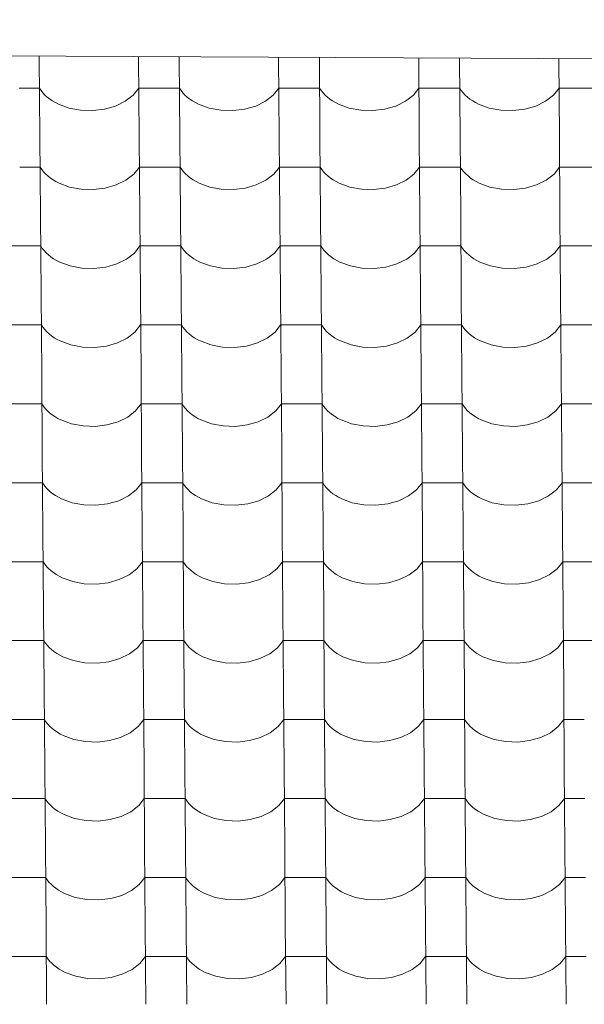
# Model space of a CAD drawing. Header units: millimetres. Extents: x -27785 to 104762, y -947 to 11132.
# Tile 80 of 146: x -11489 to -10824, y 9736 to 10896. Entities that reach past the tile are written whole.
import ezdxf

# ---------------------------------------------------------------- set-up
doc = ezdxf.new("R2010")
doc.units = ezdxf.units.MM
doc.header["$MEASUREMENT"] = 0
for name, color, linetype in [('POHLED JIŽNÍ_1_Bourané_Konstrukce - střechy a skořepiny', 7, 'Continuous'), ('POHLED JIŽNÍ_1_Bourané_Výplně - Povrchové', 7, 'Continuous'), ('POHLED JIŽNÍ_1_Konstrukce - nosné', 7, 'Continuous')]:
    doc.layers.add(name, color=color, linetype=linetype)

# ---------------------------------------------------------------- blocks, each defined once
blk = doc.blocks.new('*X2', base_point=(-29303.7, -27473.9))
at = {"layer": 'POHLED JIŽNÍ_1_Bourané_Výplně - Povrchové', "color": 7, "linetype": 'Continuous', "lineweight": 13}
for p, q in [((-11465.6, 10853), (-11465.6, 10851.8)), ((-11465.6, 10851.5), (-11464.9, 10758.8)), ((-11348.6, 10852.4), (-11348.6, 10851.8)), ((-11348.6, 10851.5), (-11347.9, 10758.8)), ((-11300.6, 10852.2), (-11300.6, 10851.8)), ((-11300.6, 10851.5), (-11299.9, 10758.8)), ((-11183.6, 10851.5), (-11182.9, 10758.8)), ((-11135.6, 10851.4), (-11134.9, 10758.8)), ((-11018.6, 10850.8), (-11017.9, 10758.8)), ((-10970.6, 10850.6), (-10969.9, 10758.8)), ((-10853.6, 10850.1), (-10852.9, 10758.8)), ((-11465.3, 10815.3), (-11489.3, 10815.3)), ((-11465.3, 10815.3), (-11463.4, 10812.5)), ((-11354.9, 10806.9), (-11348.3, 10815.3)), ((-11324.3, 10815.3), (-11348.3, 10815.3)), ((-11300.3, 10815.3), (-11324.3, 10815.3)), ((-11300.3, 10815.3), (-11298.5, 10812.5)), ((-11189.9, 10806.9), (-11183.3, 10815.3)), ((-11159.3, 10815.3), (-11183.3, 10815.3)), ((-11135.3, 10815.3), (-11159.3, 10815.3)), ((-11135.3, 10815.3), (-11133.5, 10812.5)), ((-11024.9, 10806.9), (-11018.3, 10815.3)), ((-10994.3, 10815.3), (-11018.3, 10815.3)), ((-10970.3, 10815.3), (-10994.3, 10815.3)), ((-10970.3, 10815.3), (-10968.5, 10812.5)), ((-10859.9, 10806.9), (-10853.3, 10815.3)), ((-10829.3, 10815.3), (-10853.3, 10815.3)), ((-10805.3, 10815.3), (-10829.3, 10815.3)), ((-11463.4, 10812.5), (-11461.3, 10809.8)), ((-11461.3, 10809.8), (-11458.9, 10807.2)), ((-11458.9, 10807.2), (-11456.2, 10804.8)), ((-11456.2, 10804.8), (-11453.2, 10802.5)), ((-11453.2, 10802.5), (-11450, 10800.3)), ((-11364.2, 10799.8), (-11354.9, 10806.9)), ((-11298.5, 10812.5), (-11296.3, 10809.8)), ((-11296.3, 10809.8), (-11293.9, 10807.2)), ((-11293.9, 10807.2), (-11291.2, 10804.8)), ((-11291.2, 10804.8), (-11288.2, 10802.5)), ((-11288.2, 10802.5), (-11285, 10800.3)), ((-11199.2, 10799.8), (-11189.9, 10806.9)), ((-11133.5, 10812.5), (-11131.3, 10809.8)), ((-11131.3, 10809.8), (-11128.9, 10807.2)), ((-11128.9, 10807.2), (-11126.2, 10804.8)), ((-11126.2, 10804.8), (-11123.2, 10802.5)), ((-11123.2, 10802.5), (-11120, 10800.3)), ((-11034.2, 10799.8), (-11024.9, 10806.9)), ((-10968.5, 10812.5), (-10966.3, 10809.8)), ((-10966.3, 10809.8), (-10963.9, 10807.2)), ((-10963.9, 10807.2), (-10961.2, 10804.8)), ((-10961.2, 10804.8), (-10958.2, 10802.5)), ((-10958.2, 10802.5), (-10955, 10800.3)), ((-10869.2, 10799.8), (-10859.9, 10806.9)), ((-11450, 10800.3), (-11446.6, 10798.3)), ((-11446.6, 10798.3), (-11443, 10796.4)), ((-11443, 10796.4), (-11430.5, 10791.8)), ((-11430.5, 10791.8), (-11416.8, 10789.2)), ((-11402.6, 10788.8), (-11388.7, 10790.4)), ((-11388.7, 10790.4), (-11375.6, 10794.2)), ((-11375.6, 10794.2), (-11364.2, 10799.8)), ((-11285, 10800.3), (-11281.6, 10798.3)), ((-11281.6, 10798.3), (-11278, 10796.4)), ((-11278, 10796.4), (-11265.5, 10791.8)), ((-11265.5, 10791.8), (-11251.8, 10789.2)), ((-11237.6, 10788.8), (-11223.7, 10790.4)), ((-11223.7, 10790.4), (-11210.6, 10794.2)), ((-11210.6, 10794.2), (-11199.2, 10799.8)), ((-11120, 10800.3), (-11116.6, 10798.3)), ((-11116.6, 10798.3), (-11113, 10796.4)), ((-11113, 10796.4), (-11100.5, 10791.8)), ((-11100.5, 10791.8), (-11086.8, 10789.2)), ((-11072.6, 10788.8), (-11058.7, 10790.4)), ((-11058.7, 10790.4), (-11045.6, 10794.2)), ((-11045.6, 10794.2), (-11034.2, 10799.8)), ((-10955, 10800.3), (-10951.6, 10798.3)), ((-10951.6, 10798.3), (-10948, 10796.4)), ((-10948, 10796.4), (-10935.5, 10791.8)), ((-10935.5, 10791.8), (-10921.8, 10789.2)), ((-10907.6, 10788.8), (-10893.7, 10790.4)), ((-10893.7, 10790.4), (-10880.6, 10794.2)), ((-10880.6, 10794.2), (-10869.2, 10799.8)), ((-11416.8, 10789.2), (-11402.6, 10788.8)), ((-11251.8, 10789.2), (-11237.6, 10788.8)), ((-11086.8, 10789.2), (-11072.6, 10788.8)), ((-10921.8, 10789.2), (-10907.6, 10788.8)), ((-11464.9, 10758.5), (-11464.1, 10665.8)), ((-11347.9, 10758.5), (-11347.2, 10665.8)), ((-11299.9, 10758.5), (-11299.1, 10665.8)), ((-11182.9, 10758.5), (-11182.2, 10665.8)), ((-11134.9, 10758.5), (-11134.1, 10665.8)), ((-11017.9, 10758.5), (-11017.2, 10665.8)), ((-10969.9, 10758.5), (-10969.1, 10665.8)), ((-10852.9, 10758.5), (-10852.2, 10665.8)), ((-11464.6, 10722.3), (-11488.6, 10722.3)), ((-11464.6, 10722.3), (-11462.7, 10719.5)), ((-11354.2, 10713.9), (-11347.6, 10722.3)), ((-11323.6, 10722.3), (-11347.6, 10722.3)), ((-11299.6, 10722.3), (-11323.6, 10722.3)), ((-11299.6, 10722.3), (-11297.7, 10719.5)), ((-11189.2, 10713.9), (-11182.6, 10722.3)), ((-11158.6, 10722.3), (-11182.6, 10722.3)), ((-11134.6, 10722.3), (-11158.6, 10722.3)), ((-11134.6, 10722.3), (-11132.7, 10719.5)), ((-11024.2, 10713.9), (-11017.6, 10722.3)), ((-10993.6, 10722.3), (-11017.6, 10722.3)), ((-10969.6, 10722.3), (-10993.6, 10722.3)), ((-10969.6, 10722.3), (-10967.7, 10719.5)), ((-10859.2, 10713.9), (-10852.6, 10722.3)), ((-10828.6, 10722.3), (-10852.6, 10722.3)), ((-10804.6, 10722.3), (-10828.6, 10722.3)), ((-11462.7, 10719.5), (-11460.6, 10716.8)), ((-11460.6, 10716.8), (-11458.2, 10714.2)), ((-11458.2, 10714.2), (-11455.5, 10711.8)), ((-11455.5, 10711.8), (-11452.5, 10709.4)), ((-11452.5, 10709.4), (-11449.3, 10707.3)), ((-11363.5, 10706.8), (-11354.2, 10713.9)), ((-11297.7, 10719.5), (-11295.6, 10716.8)), ((-11295.6, 10716.8), (-11293.2, 10714.2)), ((-11293.2, 10714.2), (-11290.5, 10711.8)), ((-11290.5, 10711.8), (-11287.5, 10709.4)), ((-11287.5, 10709.4), (-11284.3, 10707.3)), ((-11198.5, 10706.8), (-11189.2, 10713.9)), ((-11132.7, 10719.5), (-11130.6, 10716.8)), ((-11130.6, 10716.8), (-11128.2, 10714.2)), ((-11128.2, 10714.2), (-11125.5, 10711.8)), ((-11125.5, 10711.8), (-11122.5, 10709.4)), ((-11122.5, 10709.4), (-11119.3, 10707.3)), ((-11033.5, 10706.8), (-11024.2, 10713.9)), ((-10967.7, 10719.5), (-10965.6, 10716.8)), ((-10965.6, 10716.8), (-10963.2, 10714.2)), ((-10963.2, 10714.2), (-10960.5, 10711.8)), ((-10960.5, 10711.8), (-10957.5, 10709.4)), ((-10957.5, 10709.4), (-10954.3, 10707.3)), ((-10868.5, 10706.8), (-10859.2, 10713.9)), ((-11449.3, 10707.3), (-11445.9, 10705.2)), ((-11445.9, 10705.2), (-11442.2, 10703.4)), ((-11442.2, 10703.4), (-11429.8, 10698.8)), ((-11429.8, 10698.8), (-11416.1, 10696.2)), ((-11387.9, 10697.4), (-11374.9, 10701.2)), ((-11374.9, 10701.2), (-11363.5, 10706.8)), ((-11284.3, 10707.3), (-11280.9, 10705.2)), ((-11280.9, 10705.2), (-11277.2, 10703.4)), ((-11277.2, 10703.4), (-11264.8, 10698.8)), ((-11264.8, 10698.8), (-11251.1, 10696.2)), ((-11222.9, 10697.4), (-11209.9, 10701.2)), ((-11209.9, 10701.2), (-11198.5, 10706.8)), ((-11119.3, 10707.3), (-11115.9, 10705.2)), ((-11115.9, 10705.2), (-11112.2, 10703.4)), ((-11112.2, 10703.4), (-11099.8, 10698.8)), ((-11099.8, 10698.8), (-11086.1, 10696.2)), ((-11057.9, 10697.4), (-11044.9, 10701.2)), ((-11044.9, 10701.2), (-11033.5, 10706.8)), ((-10954.3, 10707.3), (-10950.9, 10705.2)), ((-10950.9, 10705.2), (-10947.2, 10703.4)), ((-10947.2, 10703.4), (-10934.8, 10698.8)), ((-10934.8, 10698.8), (-10921.1, 10696.2)), ((-10892.9, 10697.4), (-10879.9, 10701.2)), ((-10879.9, 10701.2), (-10868.5, 10706.8)), ((-11416.1, 10696.2), (-11401.9, 10695.8)), ((-11401.9, 10695.8), (-11387.9, 10697.4)), ((-11251.1, 10696.2), (-11236.9, 10695.8)), ((-11236.9, 10695.8), (-11222.9, 10697.4)), ((-11086.1, 10696.2), (-11071.9, 10695.8)), ((-11071.9, 10695.8), (-11057.9, 10697.4)), ((-10921.1, 10696.2), (-10906.9, 10695.8)), ((-10906.9, 10695.8), (-10892.9, 10697.4)), ((-11464.1, 10665.5), (-11463.4, 10572.8)), ((-11347.2, 10665.5), (-11346.4, 10572.8)), ((-11299.1, 10665.5), (-11298.4, 10572.8)), ((-11182.2, 10665.5), (-11181.4, 10572.8)), ((-11134.1, 10665.5), (-11133.4, 10572.8)), ((-11017.2, 10665.5), (-11016.5, 10572.8)), ((-10969.1, 10665.5), (-10968.4, 10572.8)), ((-10852.2, 10665.5), (-10851.5, 10572.8)), ((-11487.9, 10629.3), (-11511.9, 10629.3)), ((-11463.8, 10629.3), (-11487.9, 10629.3)), ((-11463.8, 10629.3), (-11462, 10626.5)), ((-11353.5, 10620.9), (-11346.9, 10629.3)), ((-11322.9, 10629.3), (-11346.9, 10629.3)), ((-11298.9, 10629.3), (-11322.9, 10629.3)), ((-11298.9, 10629.3), (-11297, 10626.5)), ((-11188.5, 10620.9), (-11181.9, 10629.3)), ((-11157.9, 10629.3), (-11181.9, 10629.3)), ((-11133.9, 10629.3), (-11157.9, 10629.3)), ((-11133.9, 10629.3), (-11132, 10626.5)), ((-11023.5, 10620.9), (-11016.9, 10629.3)), ((-10992.9, 10629.3), (-11016.9, 10629.3)), ((-10968.9, 10629.3), (-10992.9, 10629.3)), ((-10968.9, 10629.3), (-10967, 10626.5)), ((-10858.5, 10620.9), (-10851.9, 10629.3)), ((-10827.9, 10629.3), (-10851.9, 10629.3)), ((-10803.9, 10629.3), (-10827.9, 10629.3)), ((-11462, 10626.5), (-11459.9, 10623.8)), ((-11459.9, 10623.8), (-11457.4, 10621.2)), ((-11457.4, 10621.2), (-11454.7, 10618.8)), ((-11454.7, 10618.8), (-11451.8, 10616.4)), ((-11451.8, 10616.4), (-11448.6, 10614.3)), ((-11362.7, 10613.7), (-11353.5, 10620.9)), ((-11297, 10626.5), (-11294.9, 10623.8)), ((-11294.9, 10623.8), (-11292.4, 10621.2)), ((-11292.4, 10621.2), (-11289.7, 10618.8)), ((-11289.7, 10618.8), (-11286.8, 10616.4)), ((-11286.8, 10616.4), (-11283.6, 10614.3)), ((-11197.7, 10613.7), (-11188.5, 10620.9)), ((-11132, 10626.5), (-11129.9, 10623.8)), ((-11129.9, 10623.8), (-11127.4, 10621.2)), ((-11127.4, 10621.2), (-11124.7, 10618.8)), ((-11124.7, 10618.8), (-11121.8, 10616.4)), ((-11121.8, 10616.4), (-11118.6, 10614.3)), ((-11032.7, 10613.7), (-11023.5, 10620.9)), ((-10967, 10626.5), (-10964.9, 10623.8)), ((-10964.9, 10623.8), (-10962.4, 10621.2)), ((-10962.4, 10621.2), (-10959.7, 10618.8)), ((-10959.7, 10618.8), (-10956.8, 10616.4)), ((-10956.8, 10616.4), (-10953.6, 10614.3)), ((-10867.8, 10613.7), (-10858.5, 10620.9)), ((-11448.6, 10614.3), (-11445.1, 10612.2)), ((-11445.1, 10612.2), (-11441.5, 10610.4)), ((-11441.5, 10610.4), (-11429, 10605.8)), ((-11429, 10605.8), (-11415.3, 10603.2)), ((-11387.2, 10604.4), (-11374.2, 10608.2)), ((-11374.2, 10608.2), (-11362.7, 10613.7)), ((-11283.6, 10614.3), (-11280.1, 10612.2)), ((-11280.1, 10612.2), (-11276.5, 10610.4)), ((-11276.5, 10610.4), (-11264, 10605.8)), ((-11264, 10605.8), (-11250.4, 10603.2)), ((-11222.2, 10604.4), (-11209.2, 10608.2)), ((-11209.2, 10608.2), (-11197.7, 10613.7)), ((-11118.6, 10614.3), (-11115.2, 10612.2)), ((-11115.2, 10612.2), (-11111.5, 10610.4)), ((-11111.5, 10610.4), (-11099, 10605.8)), ((-11099, 10605.8), (-11085.4, 10603.2)), ((-11057.2, 10604.4), (-11044.2, 10608.2)), ((-11044.2, 10608.2), (-11032.7, 10613.7)), ((-10953.6, 10614.3), (-10950.2, 10612.2)), ((-10950.2, 10612.2), (-10946.5, 10610.4)), ((-10946.5, 10610.4), (-10934, 10605.8)), ((-10934, 10605.8), (-10920.4, 10603.2)), ((-10892.2, 10604.4), (-10879.2, 10608.2)), ((-10879.2, 10608.2), (-10867.8, 10613.7)), ((-11415.3, 10603.2), (-11401.2, 10602.8)), ((-11401.2, 10602.8), (-11387.2, 10604.4)), ((-11250.4, 10603.2), (-11236.2, 10602.8)), ((-11236.2, 10602.8), (-11222.2, 10604.4)), ((-11085.4, 10603.2), (-11071.2, 10602.8)), ((-11071.2, 10602.8), (-11057.2, 10604.4)), ((-10920.4, 10603.2), (-10906.2, 10602.8)), ((-10906.2, 10602.8), (-10892.2, 10604.4)), ((-11463.4, 10572.5), (-11462.7, 10479.8)), ((-11346.4, 10572.5), (-11345.7, 10479.8)), ((-11298.4, 10572.5), (-11297.7, 10479.8)), ((-11181.4, 10572.5), (-11180.7, 10479.8)), ((-11133.4, 10572.5), (-11132.7, 10479.8)), ((-11016.5, 10572.5), (-11015.7, 10479.8)), ((-10968.4, 10572.5), (-10967.7, 10479.8)), ((-10851.5, 10572.5), (-10850.7, 10479.8)), ((-11487.1, 10536.3), (-11511.2, 10536.3)), ((-11463.1, 10536.3), (-11487.1, 10536.3)), ((-11463.1, 10536.3), (-11461.3, 10533.5)), ((-11352.8, 10527.9), (-11346.2, 10536.3)), ((-11322.1, 10536.3), (-11346.2, 10536.3)), ((-11298.1, 10536.3), (-11322.1, 10536.3)), ((-11298.1, 10536.3), (-11296.3, 10533.5)), ((-11187.8, 10527.9), (-11181.2, 10536.3)), ((-11157.1, 10536.3), (-11181.2, 10536.3)), ((-11133.1, 10536.3), (-11157.1, 10536.3)), ((-11133.1, 10536.3), (-11131.3, 10533.5)), ((-11022.8, 10527.9), (-11016.2, 10536.3)), ((-10992.2, 10536.3), (-11016.2, 10536.3)), ((-10968.1, 10536.3), (-10992.2, 10536.3)), ((-10968.1, 10536.3), (-10966.3, 10533.5)), ((-10857.8, 10527.9), (-10851.2, 10536.3)), ((-10827.2, 10536.3), (-10851.2, 10536.3)), ((-10803.1, 10536.3), (-10827.2, 10536.3)), ((-11461.3, 10533.5), (-11459.1, 10530.8)), ((-11459.1, 10530.8), (-11456.7, 10528.2)), ((-11456.7, 10528.2), (-11454, 10525.8)), ((-11454, 10525.8), (-11451, 10523.4)), ((-11362, 10520.7), (-11352.8, 10527.9)), ((-11296.3, 10533.5), (-11294.1, 10530.8)), ((-11294.1, 10530.8), (-11291.7, 10528.2)), ((-11291.7, 10528.2), (-11289, 10525.8)), ((-11289, 10525.8), (-11286.1, 10523.4)), ((-11197, 10520.7), (-11187.8, 10527.9)), ((-11131.3, 10533.5), (-11129.1, 10530.8)), ((-11129.1, 10530.8), (-11126.7, 10528.2)), ((-11126.7, 10528.2), (-11124, 10525.8)), ((-11124, 10525.8), (-11121.1, 10523.4)), ((-11032, 10520.7), (-11022.8, 10527.9)), ((-10966.3, 10533.5), (-10964.1, 10530.8)), ((-10964.1, 10530.8), (-10961.7, 10528.2)), ((-10961.7, 10528.2), (-10959, 10525.8)), ((-10959, 10525.8), (-10956.1, 10523.4)), ((-10867, 10520.7), (-10857.8, 10527.9)), ((-11451, 10523.4), (-11447.8, 10521.2)), ((-11447.8, 10521.2), (-11444.4, 10519.2)), ((-11444.4, 10519.2), (-11440.8, 10517.4)), ((-11440.8, 10517.4), (-11428.3, 10512.8)), ((-11428.3, 10512.8), (-11414.6, 10510.2)), ((-11386.5, 10511.4), (-11373.5, 10515.1)), ((-11373.5, 10515.1), (-11362, 10520.7)), ((-11286.1, 10523.4), (-11282.9, 10521.2)), ((-11282.9, 10521.2), (-11279.4, 10519.2)), ((-11279.4, 10519.2), (-11275.8, 10517.4)), ((-11275.8, 10517.4), (-11263.3, 10512.8)), ((-11263.3, 10512.8), (-11249.6, 10510.2)), ((-11221.5, 10511.4), (-11208.5, 10515.1)), ((-11208.5, 10515.1), (-11197, 10520.7)), ((-11121.1, 10523.4), (-11117.9, 10521.2)), ((-11117.9, 10521.2), (-11114.4, 10519.2)), ((-11114.4, 10519.2), (-11110.8, 10517.4)), ((-11110.8, 10517.4), (-11098.3, 10512.8)), ((-11098.3, 10512.8), (-11084.6, 10510.2)), ((-11056.5, 10511.4), (-11043.5, 10515.1)), ((-11043.5, 10515.1), (-11032, 10520.7)), ((-10956.1, 10523.4), (-10952.9, 10521.2)), ((-10952.9, 10521.2), (-10949.4, 10519.2)), ((-10949.4, 10519.2), (-10945.8, 10517.4)), ((-10945.8, 10517.4), (-10933.3, 10512.8)), ((-10933.3, 10512.8), (-10919.6, 10510.2)), ((-10891.5, 10511.4), (-10878.5, 10515.1)), ((-10878.5, 10515.1), (-10867, 10520.7)), ((-11414.6, 10510.2), (-11400.4, 10509.8)), ((-11400.4, 10509.8), (-11386.5, 10511.4)), ((-11249.6, 10510.2), (-11235.4, 10509.8)), ((-11235.4, 10509.8), (-11221.5, 10511.4)), ((-11084.6, 10510.2), (-11070.5, 10509.8)), ((-11070.5, 10509.8), (-11056.5, 10511.4)), ((-10919.6, 10510.2), (-10905.5, 10509.8)), ((-10905.5, 10509.8), (-10891.5, 10511.4)), ((-11462.7, 10479.4), (-11462, 10386.8)), ((-11345.7, 10479.4), (-11345, 10386.8)), ((-11297.7, 10479.4), (-11297, 10386.8)), ((-11180.7, 10479.4), (-11180, 10386.8)), ((-11132.7, 10479.4), (-11132, 10386.8)), ((-11015.7, 10479.4), (-11015, 10386.8)), ((-10967.7, 10479.4), (-10967, 10386.8)), ((-10850.7, 10479.4), (-10850, 10386.8)), ((-11486.4, 10443.3), (-11510.4, 10443.3)), ((-11462.4, 10443.3), (-11486.4, 10443.3)), ((-11462.4, 10443.3), (-11460.6, 10440.5)), ((-11352, 10434.9), (-11345.4, 10443.3)), ((-11321.4, 10443.3), (-11345.4, 10443.3)), ((-11297.4, 10443.3), (-11321.4, 10443.3)), ((-11297.4, 10443.3), (-11295.6, 10440.5)), ((-11187, 10434.9), (-11180.4, 10443.3)), ((-11156.4, 10443.3), (-11180.4, 10443.3)), ((-11132.4, 10443.3), (-11156.4, 10443.3)), ((-11132.4, 10443.3), (-11130.6, 10440.5)), ((-11022, 10434.9), (-11015.4, 10443.3)), ((-10991.4, 10443.3), (-11015.4, 10443.3)), ((-10967.4, 10443.3), (-10991.4, 10443.3)), ((-10967.4, 10443.3), (-10965.6, 10440.5)), ((-10857.1, 10434.9), (-10850.4, 10443.3)), ((-10826.4, 10443.3), (-10850.4, 10443.3)), ((-10802.4, 10443.3), (-10826.4, 10443.3)), ((-11460.6, 10440.5), (-11458.4, 10437.8)), ((-11458.4, 10437.8), (-11456, 10435.2)), ((-11456, 10435.2), (-11453.3, 10432.7)), ((-11453.3, 10432.7), (-11450.3, 10430.4)), ((-11361.3, 10427.7), (-11352, 10434.9)), ((-11295.6, 10440.5), (-11293.4, 10437.8)), ((-11293.4, 10437.8), (-11291, 10435.2)), ((-11291, 10435.2), (-11288.3, 10432.7)), ((-11288.3, 10432.7), (-11285.3, 10430.4)), ((-11196.3, 10427.7), (-11187, 10434.9)), ((-11130.6, 10440.5), (-11128.4, 10437.8)), ((-11128.4, 10437.8), (-11126, 10435.2)), ((-11126, 10435.2), (-11123.3, 10432.7)), ((-11123.3, 10432.7), (-11120.3, 10430.4)), ((-11031.3, 10427.7), (-11022, 10434.9)), ((-10965.6, 10440.5), (-10963.4, 10437.8)), ((-10963.4, 10437.8), (-10961, 10435.2)), ((-10961, 10435.2), (-10958.3, 10432.7)), ((-10958.3, 10432.7), (-10955.3, 10430.4)), ((-10866.3, 10427.7), (-10857.1, 10434.9)), ((-11450.3, 10430.4), (-11447.1, 10428.2)), ((-11447.1, 10428.2), (-11443.7, 10426.2)), ((-11443.7, 10426.2), (-11440.1, 10424.4)), ((-11440.1, 10424.4), (-11427.6, 10419.8)), ((-11427.6, 10419.8), (-11413.9, 10417.2)), ((-11385.8, 10418.4), (-11372.7, 10422.1)), ((-11372.7, 10422.1), (-11361.3, 10427.7)), ((-11285.3, 10430.4), (-11282.1, 10428.2)), ((-11282.1, 10428.2), (-11278.7, 10426.2)), ((-11278.7, 10426.2), (-11275.1, 10424.4)), ((-11275.1, 10424.4), (-11262.6, 10419.8)), ((-11262.6, 10419.8), (-11248.9, 10417.2)), ((-11220.8, 10418.4), (-11207.7, 10422.1)), ((-11207.7, 10422.1), (-11196.3, 10427.7)), ((-11120.3, 10430.4), (-11117.1, 10428.2)), ((-11117.1, 10428.2), (-11113.7, 10426.2)), ((-11113.7, 10426.2), (-11110.1, 10424.4)), ((-11110.1, 10424.4), (-11097.6, 10419.8)), ((-11097.6, 10419.8), (-11083.9, 10417.2)), ((-11055.8, 10418.4), (-11042.7, 10422.1)), ((-11042.7, 10422.1), (-11031.3, 10427.7)), ((-10955.3, 10430.4), (-10952.1, 10428.2)), ((-10952.1, 10428.2), (-10948.7, 10426.2)), ((-10948.7, 10426.2), (-10945.1, 10424.4)), ((-10945.1, 10424.4), (-10932.6, 10419.8)), ((-10932.6, 10419.8), (-10918.9, 10417.2)), ((-10890.8, 10418.4), (-10877.7, 10422.1)), ((-10877.7, 10422.1), (-10866.3, 10427.7)), ((-11413.9, 10417.2), (-11399.7, 10416.7)), ((-11399.7, 10416.7), (-11385.8, 10418.4)), ((-11248.9, 10417.2), (-11234.7, 10416.7)), ((-11234.7, 10416.7), (-11220.8, 10418.4)), ((-11083.9, 10417.2), (-11069.7, 10416.7)), ((-11069.7, 10416.7), (-11055.8, 10418.4)), ((-10918.9, 10417.2), (-10904.7, 10416.7)), ((-10904.7, 10416.7), (-10890.8, 10418.4)), ((-11462, 10386.4), (-11461.2, 10293.8)), ((-11345, 10386.4), (-11344.3, 10293.8)), ((-11297, 10386.4), (-11296.2, 10293.8)), ((-11180, 10386.4), (-11179.3, 10293.8)), ((-11132, 10386.4), (-11131.2, 10293.8)), ((-11015, 10386.4), (-11014.3, 10293.8)), ((-10967, 10386.4), (-10966.2, 10293.8)), ((-10850, 10386.4), (-10849.3, 10293.8)), ((-11485.7, 10350.3), (-11509.7, 10350.3)), ((-11461.7, 10350.3), (-11485.7, 10350.3)), ((-11461.7, 10350.3), (-11459.8, 10347.5)), ((-11351.3, 10341.9), (-11344.7, 10350.3)), ((-11320.7, 10350.3), (-11344.7, 10350.3)), ((-11296.7, 10350.3), (-11320.7, 10350.3)), ((-11296.7, 10350.3), (-11294.8, 10347.5)), ((-11186.3, 10341.9), (-11179.7, 10350.3)), ((-11155.7, 10350.3), (-11179.7, 10350.3)), ((-11131.7, 10350.3), (-11155.7, 10350.3)), ((-11131.7, 10350.3), (-11129.8, 10347.5)), ((-11021.3, 10341.9), (-11014.7, 10350.3)), ((-10990.7, 10350.3), (-11014.7, 10350.3)), ((-10966.7, 10350.3), (-10990.7, 10350.3)), ((-10966.7, 10350.3), (-10964.8, 10347.5)), ((-10856.3, 10341.9), (-10849.7, 10350.3)), ((-10825.7, 10350.3), (-10849.7, 10350.3)), ((-10801.7, 10350.3), (-10825.7, 10350.3)), ((-11459.8, 10347.5), (-11457.7, 10344.8)), ((-11457.7, 10344.8), (-11455.3, 10342.2)), ((-11455.3, 10342.2), (-11452.6, 10339.7)), ((-11452.6, 10339.7), (-11449.6, 10337.4)), ((-11360.6, 10334.7), (-11351.3, 10341.9)), ((-11294.8, 10347.5), (-11292.7, 10344.8)), ((-11292.7, 10344.8), (-11290.3, 10342.2)), ((-11290.3, 10342.2), (-11287.6, 10339.7)), ((-11287.6, 10339.7), (-11284.6, 10337.4)), ((-11195.6, 10334.7), (-11186.3, 10341.9)), ((-11129.8, 10347.5), (-11127.7, 10344.8)), ((-11127.7, 10344.8), (-11125.3, 10342.2)), ((-11125.3, 10342.2), (-11122.6, 10339.7)), ((-11122.6, 10339.7), (-11119.6, 10337.4)), ((-11030.6, 10334.7), (-11021.3, 10341.9)), ((-10964.8, 10347.5), (-10962.7, 10344.8)), ((-10962.7, 10344.8), (-10960.3, 10342.2)), ((-10960.3, 10342.2), (-10957.6, 10339.7)), ((-10957.6, 10339.7), (-10954.6, 10337.4)), ((-10865.6, 10334.7), (-10856.3, 10341.9)), ((-11449.6, 10337.4), (-11446.4, 10335.2)), ((-11446.4, 10335.2), (-11443, 10333.2)), ((-11443, 10333.2), (-11439.3, 10331.4)), ((-11439.3, 10331.4), (-11426.9, 10326.8)), ((-11426.9, 10326.8), (-11413.2, 10324.2)), ((-11385, 10325.4), (-11372, 10329.1)), ((-11372, 10329.1), (-11360.6, 10334.7)), ((-11284.6, 10337.4), (-11281.4, 10335.2)), ((-11281.4, 10335.2), (-11278, 10333.2)), ((-11278, 10333.2), (-11274.3, 10331.4)), ((-11274.3, 10331.4), (-11261.9, 10326.8)), ((-11261.9, 10326.8), (-11248.2, 10324.2)), ((-11220, 10325.4), (-11207, 10329.1)), ((-11207, 10329.1), (-11195.6, 10334.7)), ((-11119.6, 10337.4), (-11116.4, 10335.2)), ((-11116.4, 10335.2), (-11113, 10333.2)), ((-11113, 10333.2), (-11109.3, 10331.4)), ((-11109.3, 10331.4), (-11096.9, 10326.8)), ((-11096.9, 10326.8), (-11083.2, 10324.2)), ((-11055, 10325.4), (-11042, 10329.1)), ((-11042, 10329.1), (-11030.6, 10334.7)), ((-10954.6, 10337.4), (-10951.4, 10335.2)), ((-10951.4, 10335.2), (-10948, 10333.2)), ((-10948, 10333.2), (-10944.3, 10331.4)), ((-10944.3, 10331.4), (-10931.9, 10326.8)), ((-10931.9, 10326.8), (-10918.2, 10324.2)), ((-10890, 10325.4), (-10877, 10329.1)), ((-10877, 10329.1), (-10865.6, 10334.7)), ((-11413.2, 10324.2), (-11399, 10323.7)), ((-11399, 10323.7), (-11385, 10325.4)), ((-11248.2, 10324.2), (-11234, 10323.7)), ((-11234, 10323.7), (-11220, 10325.4)), ((-11083.2, 10324.2), (-11069, 10323.7)), ((-11069, 10323.7), (-11055, 10325.4)), ((-10918.2, 10324.2), (-10904, 10323.7)), ((-10904, 10323.7), (-10890, 10325.4)), ((-11461.2, 10293.4), (-11460.5, 10200.7)), ((-11344.3, 10293.4), (-11343.6, 10200.7)), ((-11296.2, 10293.4), (-11295.5, 10200.7)), ((-11179.3, 10293.4), (-11178.6, 10200.7)), ((-11131.2, 10293.4), (-11130.5, 10200.7)), ((-11014.3, 10293.4), (-11013.6, 10200.7)), ((-10966.2, 10293.4), (-10965.5, 10200.7)), ((-10849.3, 10293.4), (-10848.6, 10200.7)), ((-11485, 10257.3), (-11509, 10257.3)), ((-11461, 10257.3), (-11485, 10257.3)), ((-11461, 10257.3), (-11459.1, 10254.5)), ((-11350.6, 10248.9), (-11344, 10257.3)), ((-11320, 10257.3), (-11344, 10257.3)), ((-11296, 10257.3), (-11320, 10257.3)), ((-11296, 10257.3), (-11294.1, 10254.5)), ((-11185.6, 10248.9), (-11179, 10257.3)), ((-11155, 10257.3), (-11179, 10257.3)), ((-11131, 10257.3), (-11155, 10257.3)), ((-11131, 10257.3), (-11129.1, 10254.5)), ((-11020.6, 10248.9), (-11014, 10257.3)), ((-10990, 10257.3), (-11014, 10257.3)), ((-10966, 10257.3), (-10990, 10257.3)), ((-10966, 10257.3), (-10964.1, 10254.5)), ((-10855.6, 10248.9), (-10849, 10257.3)), ((-10825, 10257.3), (-10849, 10257.3)), ((-10801, 10257.3), (-10825, 10257.3)), ((-11459.1, 10254.5), (-11457, 10251.8)), ((-11457, 10251.8), (-11454.5, 10249.2)), ((-11454.5, 10249.2), (-11451.8, 10246.7)), ((-11451.8, 10246.7), (-11448.9, 10244.4)), ((-11359.8, 10241.7), (-11350.6, 10248.9)), ((-11294.1, 10254.5), (-11292, 10251.8)), ((-11292, 10251.8), (-11289.5, 10249.2)), ((-11289.5, 10249.2), (-11286.8, 10246.7)), ((-11286.8, 10246.7), (-11283.9, 10244.4)), ((-11194.9, 10241.7), (-11185.6, 10248.9)), ((-11129.1, 10254.5), (-11127, 10251.8)), ((-11127, 10251.8), (-11124.5, 10249.2)), ((-11124.5, 10249.2), (-11121.8, 10246.7)), ((-11121.8, 10246.7), (-11118.9, 10244.4)), ((-11029.9, 10241.7), (-11020.6, 10248.9)), ((-10964.1, 10254.5), (-10962, 10251.8)), ((-10962, 10251.8), (-10959.5, 10249.2)), ((-10959.5, 10249.2), (-10956.8, 10246.7)), ((-10956.8, 10246.7), (-10953.9, 10244.4)), ((-10864.9, 10241.7), (-10855.6, 10248.9)), ((-11448.9, 10244.4), (-11445.7, 10242.2)), ((-11445.7, 10242.2), (-11442.2, 10240.2)), ((-11442.2, 10240.2), (-11438.6, 10238.4)), ((-11438.6, 10238.4), (-11426.1, 10233.8)), ((-11426.1, 10233.8), (-11412.5, 10231.2)), ((-11384.3, 10232.4), (-11371.3, 10236.1)), ((-11371.3, 10236.1), (-11359.8, 10241.7)), ((-11283.9, 10244.4), (-11280.7, 10242.2)), ((-11280.7, 10242.2), (-11277.3, 10240.2)), ((-11277.3, 10240.2), (-11273.6, 10238.4)), ((-11273.6, 10238.4), (-11261.1, 10233.8)), ((-11261.1, 10233.8), (-11247.5, 10231.2)), ((-11219.3, 10232.4), (-11206.3, 10236.1)), ((-11206.3, 10236.1), (-11194.9, 10241.7)), ((-11118.9, 10244.4), (-11115.7, 10242.2)), ((-11115.7, 10242.2), (-11112.3, 10240.2)), ((-11112.3, 10240.2), (-11108.6, 10238.4)), ((-11108.6, 10238.4), (-11096.1, 10233.8)), ((-11096.1, 10233.8), (-11082.5, 10231.2)), ((-11054.3, 10232.4), (-11041.3, 10236.1)), ((-11041.3, 10236.1), (-11029.9, 10241.7)), ((-10953.9, 10244.4), (-10950.7, 10242.2)), ((-10950.7, 10242.2), (-10947.3, 10240.2)), ((-10947.3, 10240.2), (-10943.6, 10238.4)), ((-10943.6, 10238.4), (-10931.1, 10233.8)), ((-10931.1, 10233.8), (-10917.5, 10231.2)), ((-10889.3, 10232.4), (-10876.3, 10236.1)), ((-10876.3, 10236.1), (-10864.9, 10241.7)), ((-11412.5, 10231.2), (-11398.3, 10230.7)), ((-11398.3, 10230.7), (-11384.3, 10232.4)), ((-11247.5, 10231.2), (-11233.3, 10230.7)), ((-11233.3, 10230.7), (-11219.3, 10232.4)), ((-11082.5, 10231.2), (-11068.3, 10230.7)), ((-11068.3, 10230.7), (-11054.3, 10232.4)), ((-10917.5, 10231.2), (-10903.3, 10230.7)), ((-10903.3, 10230.7), (-10889.3, 10232.4)), ((-11460.5, 10200.4), (-11459.8, 10107.7)), ((-11343.5, 10200.4), (-11342.8, 10107.7)), ((-11295.5, 10200.4), (-11294.8, 10107.7)), ((-11178.6, 10200.4), (-11177.8, 10107.7)), ((-11130.5, 10200.4), (-11129.8, 10107.7)), ((-11013.6, 10200.4), (-11012.8, 10107.7)), ((-10965.5, 10200.4), (-10964.8, 10107.7)), ((-10848.6, 10200.4), (-10847.8, 10107.7)), ((-11484.2, 10164.3), (-11508.3, 10164.3)), ((-11460.2, 10164.3), (-11484.2, 10164.3)), ((-11460.2, 10164.3), (-11458.4, 10161.5)), ((-11349.9, 10155.9), (-11343.3, 10164.3)), ((-11319.2, 10164.3), (-11343.3, 10164.3)), ((-11295.2, 10164.3), (-11319.2, 10164.3)), ((-11295.2, 10164.3), (-11293.4, 10161.5)), ((-11184.9, 10155.9), (-11178.3, 10164.3)), ((-11154.3, 10164.3), (-11178.3, 10164.3)), ((-11130.2, 10164.3), (-11154.3, 10164.3)), ((-11130.2, 10164.3), (-11128.4, 10161.5)), ((-11019.9, 10155.9), (-11013.3, 10164.3)), ((-10989.3, 10164.3), (-11013.3, 10164.3)), ((-10965.2, 10164.3), (-10989.3, 10164.3)), ((-10965.2, 10164.3), (-10963.4, 10161.5)), ((-10854.9, 10155.9), (-10848.3, 10164.3)), ((-10824.3, 10164.3), (-10848.3, 10164.3)), ((-10800.2, 10164.3), (-10824.3, 10164.3)), ((-11458.4, 10161.5), (-11456.2, 10158.8)), ((-11456.2, 10158.8), (-11453.8, 10156.2)), ((-11453.8, 10156.2), (-11451.1, 10153.7)), ((-11451.1, 10153.7), (-11448.2, 10151.4)), ((-11359.1, 10148.7), (-11349.9, 10155.9)), ((-11293.4, 10161.5), (-11291.2, 10158.8)), ((-11291.2, 10158.8), (-11288.8, 10156.2)), ((-11288.8, 10156.2), (-11286.1, 10153.7)), ((-11286.1, 10153.7), (-11283.2, 10151.4)), ((-11194.1, 10148.7), (-11184.9, 10155.9)), ((-11128.4, 10161.5), (-11126.2, 10158.8)), ((-11126.2, 10158.8), (-11123.8, 10156.2)), ((-11123.8, 10156.2), (-11121.1, 10153.7)), ((-11121.1, 10153.7), (-11118.2, 10151.4)), ((-11029.1, 10148.7), (-11019.9, 10155.9)), ((-10963.4, 10161.5), (-10961.3, 10158.8)), ((-10961.3, 10158.8), (-10958.8, 10156.2)), ((-10958.8, 10156.2), (-10956.1, 10153.7)), ((-10956.1, 10153.7), (-10953.2, 10151.4)), ((-10864.1, 10148.7), (-10854.9, 10155.9)), ((-11448.2, 10151.4), (-11445, 10149.2)), ((-11445, 10149.2), (-11441.5, 10147.2)), ((-11441.5, 10147.2), (-11437.9, 10145.3)), ((-11437.9, 10145.3), (-11425.4, 10140.8)), ((-11425.4, 10140.8), (-11411.7, 10138.2)), ((-11383.6, 10139.4), (-11370.6, 10143.1)), ((-11370.6, 10143.1), (-11359.1, 10148.7)), ((-11283.2, 10151.4), (-11280, 10149.2)), ((-11280, 10149.2), (-11276.5, 10147.2)), ((-11276.5, 10147.2), (-11272.9, 10145.3)), ((-11272.9, 10145.3), (-11260.4, 10140.8)), ((-11260.4, 10140.8), (-11246.7, 10138.2)), ((-11218.6, 10139.4), (-11205.6, 10143.1)), ((-11205.6, 10143.1), (-11194.1, 10148.7)), ((-11118.2, 10151.4), (-11115, 10149.2)), ((-11115, 10149.2), (-11111.5, 10147.2)), ((-11111.5, 10147.2), (-11107.9, 10145.3)), ((-11107.9, 10145.3), (-11095.4, 10140.8)), ((-11095.4, 10140.8), (-11081.7, 10138.2)), ((-11053.6, 10139.4), (-11040.6, 10143.1)), ((-11040.6, 10143.1), (-11029.1, 10148.7)), ((-10953.2, 10151.4), (-10950, 10149.2)), ((-10950, 10149.2), (-10946.5, 10147.2)), ((-10946.5, 10147.2), (-10942.9, 10145.3)), ((-10942.9, 10145.3), (-10930.4, 10140.8)), ((-10930.4, 10140.8), (-10916.7, 10138.2)), ((-10888.6, 10139.4), (-10875.6, 10143.1)), ((-10875.6, 10143.1), (-10864.1, 10148.7)), ((-11411.7, 10138.2), (-11397.5, 10137.7)), ((-11397.5, 10137.7), (-11383.6, 10139.4)), ((-11246.7, 10138.2), (-11232.6, 10137.7)), ((-11232.6, 10137.7), (-11218.6, 10139.4)), ((-11081.7, 10138.2), (-11067.6, 10137.7)), ((-11067.6, 10137.7), (-11053.6, 10139.4)), ((-10916.7, 10138.2), (-10902.6, 10137.7)), ((-10902.6, 10137.7), (-10888.6, 10139.4)), ((-11459.8, 10107.4), (-11459.1, 10014.7)), ((-11342.8, 10107.4), (-11342.1, 10014.7)), ((-11294.8, 10107.4), (-11294.1, 10014.7)), ((-11177.8, 10107.4), (-11177.1, 10014.7)), ((-11129.8, 10107.4), (-11129.1, 10014.7)), ((-11012.8, 10107.4), (-11012.1, 10014.7)), ((-10964.8, 10107.4), (-10964.1, 10014.7)), ((-10847.8, 10107.4), (-10847.1, 10014.7)), ((-11483.5, 10071.2), (-11507.5, 10071.2)), ((-11459.5, 10071.2), (-11483.5, 10071.2)), ((-11459.5, 10071.2), (-11457.7, 10068.5)), ((-11349.1, 10062.9), (-11342.5, 10071.2)), ((-11318.5, 10071.2), (-11342.5, 10071.2)), ((-11294.5, 10071.2), (-11318.5, 10071.2)), ((-11294.5, 10071.2), (-11292.7, 10068.5)), ((-11184.1, 10062.9), (-11177.5, 10071.2)), ((-11153.5, 10071.2), (-11177.5, 10071.2)), ((-11129.5, 10071.2), (-11153.5, 10071.2)), ((-11129.5, 10071.2), (-11127.7, 10068.5)), ((-11019.2, 10062.9), (-11012.6, 10071.2)), ((-10988.5, 10071.2), (-11012.6, 10071.2)), ((-10964.5, 10071.2), (-10988.5, 10071.2)), ((-10964.5, 10071.2), (-10962.7, 10068.5)), ((-10854.2, 10062.9), (-10847.6, 10071.2)), ((-10823.5, 10071.2), (-10847.6, 10071.2)), ((-11457.7, 10068.5), (-11455.5, 10065.8)), ((-11455.5, 10065.8), (-11453.1, 10063.2)), ((-11453.1, 10063.2), (-11450.4, 10060.7)), ((-11450.4, 10060.7), (-11447.4, 10058.4)), ((-11358.4, 10055.7), (-11349.1, 10062.9)), ((-11292.7, 10068.5), (-11290.5, 10065.8)), ((-11290.5, 10065.8), (-11288.1, 10063.2)), ((-11288.1, 10063.2), (-11285.4, 10060.7)), ((-11285.4, 10060.7), (-11282.4, 10058.4)), ((-11193.4, 10055.7), (-11184.1, 10062.9)), ((-11127.7, 10068.5), (-11125.5, 10065.8)), ((-11125.5, 10065.8), (-11123.1, 10063.2)), ((-11123.1, 10063.2), (-11120.4, 10060.7)), ((-11120.4, 10060.7), (-11117.4, 10058.4)), ((-11028.4, 10055.7), (-11019.2, 10062.9)), ((-10962.7, 10068.5), (-10960.5, 10065.8)), ((-10960.5, 10065.8), (-10958.1, 10063.2)), ((-10958.1, 10063.2), (-10955.4, 10060.7)), ((-10955.4, 10060.7), (-10952.4, 10058.4)), ((-10863.4, 10055.7), (-10854.2, 10062.9)), ((-11447.4, 10058.4), (-11444.2, 10056.2)), ((-11444.2, 10056.2), (-11440.8, 10054.2)), ((-11440.8, 10054.2), (-11437.2, 10052.3)), ((-11437.2, 10052.3), (-11424.7, 10047.8)), ((-11382.9, 10046.4), (-11369.8, 10050.1)), ((-11369.8, 10050.1), (-11358.4, 10055.7)), ((-11282.4, 10058.4), (-11279.2, 10056.2)), ((-11279.2, 10056.2), (-11275.8, 10054.2)), ((-11275.8, 10054.2), (-11272.2, 10052.3)), ((-11272.2, 10052.3), (-11259.7, 10047.8)), ((-11217.9, 10046.4), (-11204.8, 10050.1)), ((-11204.8, 10050.1), (-11193.4, 10055.7)), ((-11117.4, 10058.4), (-11114.2, 10056.2)), ((-11114.2, 10056.2), (-11110.8, 10054.2)), ((-11110.8, 10054.2), (-11107.2, 10052.3)), ((-11107.2, 10052.3), (-11094.7, 10047.8)), ((-11052.9, 10046.4), (-11039.8, 10050.1)), ((-11039.8, 10050.1), (-11028.4, 10055.7)), ((-10952.4, 10058.4), (-10949.2, 10056.2)), ((-10949.2, 10056.2), (-10945.8, 10054.2)), ((-10945.8, 10054.2), (-10942.2, 10052.3)), ((-10942.2, 10052.3), (-10929.7, 10047.8)), ((-10887.9, 10046.4), (-10874.8, 10050.1)), ((-10874.8, 10050.1), (-10863.4, 10055.7)), ((-11424.7, 10047.8), (-11411, 10045.2)), ((-11411, 10045.2), (-11396.8, 10044.7)), ((-11396.8, 10044.7), (-11382.9, 10046.4)), ((-11259.7, 10047.8), (-11246, 10045.2)), ((-11246, 10045.2), (-11231.8, 10044.7)), ((-11231.8, 10044.7), (-11217.9, 10046.4)), ((-11094.7, 10047.8), (-11081, 10045.2)), ((-11081, 10045.2), (-11066.8, 10044.7)), ((-11066.8, 10044.7), (-11052.9, 10046.4)), ((-10929.7, 10047.8), (-10916, 10045.2)), ((-10916, 10045.2), (-10901.8, 10044.7)), ((-10901.8, 10044.7), (-10887.9, 10046.4)), ((-11459.1, 10014.4), (-11458.3, 9921.7)), ((-11342.1, 10014.4), (-11341.4, 9921.7)), ((-11294.1, 10014.4), (-11293.3, 9921.7)), ((-11177.1, 10014.4), (-11176.4, 9921.7)), ((-11129.1, 10014.4), (-11128.3, 9921.7)), ((-11012.1, 10014.4), (-11011.4, 9921.7)), ((-10964.1, 10014.4), (-10963.4, 9921.7)), ((-10847.1, 10014.4), (-10846.4, 9921.7)), ((-11482.8, 9978.2), (-11506.8, 9978.2)), ((-11458.8, 9978.2), (-11482.8, 9978.2)), ((-11458.8, 9978.2), (-11456.9, 9975.4)), ((-11348.4, 9969.9), (-11341.8, 9978.2)), ((-11317.8, 9978.2), (-11341.8, 9978.2)), ((-11293.8, 9978.2), (-11317.8, 9978.2)), ((-11293.8, 9978.2), (-11291.9, 9975.4)), ((-11183.4, 9969.9), (-11176.8, 9978.2)), ((-11152.8, 9978.2), (-11176.8, 9978.2)), ((-11128.8, 9978.2), (-11152.8, 9978.2)), ((-11128.8, 9978.2), (-11126.9, 9975.4)), ((-11018.4, 9969.9), (-11011.8, 9978.2)), ((-10987.8, 9978.2), (-11011.8, 9978.2)), ((-10963.8, 9978.2), (-10987.8, 9978.2)), ((-10963.8, 9978.2), (-10961.9, 9975.4)), ((-10853.4, 9969.9), (-10846.8, 9978.2)), ((-10822.8, 9978.2), (-10846.8, 9978.2)), ((-11456.9, 9975.4), (-11454.8, 9972.8)), ((-11454.8, 9972.8), (-11452.4, 9970.2)), ((-11452.4, 9970.2), (-11449.7, 9967.7)), ((-11449.7, 9967.7), (-11446.7, 9965.4)), ((-11357.7, 9962.7), (-11348.4, 9969.9)), ((-11291.9, 9975.4), (-11289.8, 9972.8)), ((-11289.8, 9972.8), (-11287.4, 9970.2)), ((-11287.4, 9970.2), (-11284.7, 9967.7)), ((-11284.7, 9967.7), (-11281.7, 9965.4)), ((-11192.7, 9962.7), (-11183.4, 9969.9)), ((-11126.9, 9975.4), (-11124.8, 9972.8)), ((-11124.8, 9972.8), (-11122.4, 9970.2)), ((-11122.4, 9970.2), (-11119.7, 9967.7)), ((-11119.7, 9967.7), (-11116.7, 9965.4)), ((-11027.7, 9962.7), (-11018.4, 9969.9)), ((-10961.9, 9975.4), (-10959.8, 9972.8)), ((-10959.8, 9972.8), (-10957.4, 9970.2)), ((-10957.4, 9970.2), (-10954.7, 9967.7)), ((-10954.7, 9967.7), (-10951.7, 9965.4)), ((-10862.7, 9962.7), (-10853.4, 9969.9)), ((-11446.7, 9965.4), (-11443.5, 9963.2)), ((-11443.5, 9963.2), (-11440.1, 9961.2)), ((-11440.1, 9961.2), (-11436.4, 9959.3)), ((-11436.4, 9959.3), (-11424, 9954.8)), ((-11382.1, 9953.4), (-11369.1, 9957.1)), ((-11369.1, 9957.1), (-11357.7, 9962.7)), ((-11281.7, 9965.4), (-11278.5, 9963.2)), ((-11278.5, 9963.2), (-11275.1, 9961.2)), ((-11275.1, 9961.2), (-11271.4, 9959.3)), ((-11271.4, 9959.3), (-11259, 9954.8)), ((-11217.1, 9953.4), (-11204.1, 9957.1)), ((-11204.1, 9957.1), (-11192.7, 9962.7)), ((-11116.7, 9965.4), (-11113.5, 9963.2)), ((-11113.5, 9963.2), (-11110.1, 9961.2)), ((-11110.1, 9961.2), (-11106.4, 9959.3)), ((-11106.4, 9959.3), (-11094, 9954.8)), ((-11052.1, 9953.4), (-11039.1, 9957.1)), ((-11039.1, 9957.1), (-11027.7, 9962.7)), ((-10951.7, 9965.4), (-10948.5, 9963.2)), ((-10948.5, 9963.2), (-10945.1, 9961.2)), ((-10945.1, 9961.2), (-10941.5, 9959.3)), ((-10941.5, 9959.3), (-10929, 9954.8)), ((-10887.2, 9953.4), (-10874.1, 9957.1)), ((-10874.1, 9957.1), (-10862.7, 9962.7)), ((-11424, 9954.8), (-11410.3, 9952.2)), ((-11410.3, 9952.2), (-11396.1, 9951.7)), ((-11396.1, 9951.7), (-11382.1, 9953.4)), ((-11259, 9954.8), (-11245.3, 9952.2)), ((-11245.3, 9952.2), (-11231.1, 9951.7)), ((-11231.1, 9951.7), (-11217.1, 9953.4)), ((-11094, 9954.8), (-11080.3, 9952.2)), ((-11080.3, 9952.2), (-11066.1, 9951.7)), ((-11066.1, 9951.7), (-11052.1, 9953.4)), ((-10929, 9954.8), (-10915.3, 9952.2)), ((-10915.3, 9952.2), (-10901.1, 9951.7)), ((-10901.1, 9951.7), (-10887.2, 9953.4)), ((-11458.3, 9921.4), (-11457.6, 9828.7)), ((-11341.4, 9921.4), (-11340.7, 9828.7)), ((-11293.3, 9921.4), (-11292.6, 9828.7)), ((-11176.4, 9921.4), (-11175.7, 9828.7)), ((-11128.3, 9921.4), (-11127.6, 9828.7)), ((-11011.4, 9921.4), (-11010.7, 9828.7)), ((-10963.4, 9921.4), (-10962.6, 9828.7)), ((-10846.4, 9921.4), (-10845.7, 9828.7)), ((-11482.1, 9885.2), (-11506.1, 9885.2)), ((-11458.1, 9885.2), (-11482.1, 9885.2)), ((-11458.1, 9885.2), (-11456.2, 9882.4)), ((-11456.2, 9882.4), (-11454.1, 9879.7)), ((-11454.1, 9879.7), (-11451.6, 9877.2)), ((-11451.6, 9877.2), (-11448.9, 9874.7)), ((-11448.9, 9874.7), (-11446, 9872.4)), ((-11357, 9869.7), (-11347.7, 9876.8)), ((-11347.7, 9876.8), (-11341.1, 9885.2)), ((-11317.1, 9885.2), (-11341.1, 9885.2)), ((-11293.1, 9885.2), (-11317.1, 9885.2)), ((-11293.1, 9885.2), (-11291.2, 9882.4)), ((-11291.2, 9882.4), (-11289.1, 9879.7)), ((-11289.1, 9879.7), (-11286.6, 9877.2)), ((-11286.6, 9877.2), (-11283.9, 9874.7)), ((-11283.9, 9874.7), (-11281, 9872.4)), ((-11192, 9869.7), (-11182.7, 9876.8)), ((-11182.7, 9876.8), (-11176.1, 9885.2)), ((-11152.1, 9885.2), (-11176.1, 9885.2)), ((-11128.1, 9885.2), (-11152.1, 9885.2)), ((-11128.1, 9885.2), (-11126.2, 9882.4)), ((-11126.2, 9882.4), (-11124.1, 9879.7)), ((-11124.1, 9879.7), (-11121.7, 9877.2)), ((-11121.7, 9877.2), (-11119, 9874.7)), ((-11119, 9874.7), (-11116, 9872.4)), ((-11027, 9869.7), (-11017.7, 9876.8)), ((-11017.7, 9876.8), (-11011.1, 9885.2)), ((-10987.1, 9885.2), (-11011.1, 9885.2)), ((-10963.1, 9885.2), (-10987.1, 9885.2)), ((-10963.1, 9885.2), (-10961.2, 9882.4)), ((-10961.2, 9882.4), (-10959.1, 9879.7)), ((-10959.1, 9879.7), (-10956.7, 9877.2)), ((-10956.7, 9877.2), (-10954, 9874.7)), ((-10954, 9874.7), (-10951, 9872.4)), ((-10862, 9869.7), (-10852.7, 9876.8)), ((-10852.7, 9876.8), (-10846.1, 9885.2)), ((-10822.1, 9885.2), (-10846.1, 9885.2)), ((-11446, 9872.4), (-11442.8, 9870.2)), ((-11442.8, 9870.2), (-11439.4, 9868.2)), ((-11439.4, 9868.2), (-11435.7, 9866.3)), ((-11435.7, 9866.3), (-11423.2, 9861.7)), ((-11381.4, 9860.4), (-11368.4, 9864.1)), ((-11368.4, 9864.1), (-11357, 9869.7)), ((-11281, 9872.4), (-11277.8, 9870.2)), ((-11277.8, 9870.2), (-11274.4, 9868.2)), ((-11274.4, 9868.2), (-11270.7, 9866.3)), ((-11270.7, 9866.3), (-11258.2, 9861.7)), ((-11216.4, 9860.4), (-11203.4, 9864.1)), ((-11203.4, 9864.1), (-11192, 9869.7)), ((-11116, 9872.4), (-11112.8, 9870.2)), ((-11112.8, 9870.2), (-11109.4, 9868.2)), ((-11109.4, 9868.2), (-11105.7, 9866.3)), ((-11105.7, 9866.3), (-11093.2, 9861.7)), ((-11051.4, 9860.4), (-11038.4, 9864.1)), ((-11038.4, 9864.1), (-11027, 9869.7)), ((-10951, 9872.4), (-10947.8, 9870.2)), ((-10947.8, 9870.2), (-10944.4, 9868.2)), ((-10944.4, 9868.2), (-10940.7, 9866.3)), ((-10940.7, 9866.3), (-10928.3, 9861.7)), ((-10886.4, 9860.4), (-10873.4, 9864.1)), ((-10873.4, 9864.1), (-10862, 9869.7)), ((-11423.2, 9861.7), (-11409.6, 9859.2)), ((-11409.6, 9859.2), (-11395.4, 9858.7)), ((-11395.4, 9858.7), (-11381.4, 9860.4)), ((-11258.2, 9861.7), (-11244.6, 9859.2)), ((-11244.6, 9859.2), (-11230.4, 9858.7)), ((-11230.4, 9858.7), (-11216.4, 9860.4)), ((-11093.2, 9861.7), (-11079.6, 9859.2)), ((-11079.6, 9859.2), (-11065.4, 9858.7)), ((-11065.4, 9858.7), (-11051.4, 9860.4)), ((-10928.3, 9861.7), (-10914.6, 9859.2)), ((-10914.6, 9859.2), (-10900.4, 9858.7)), ((-10900.4, 9858.7), (-10886.4, 9860.4)), ((-11457.6, 9828.4), (-11456.9, 9735.7)), ((-11340.7, 9828.4), (-11339.9, 9735.7)), ((-11292.6, 9828.4), (-11291.9, 9735.7)), ((-11175.7, 9828.4), (-11174.9, 9735.7)), ((-11127.6, 9828.4), (-11126.9, 9735.7)), ((-11010.7, 9828.4), (-11009.9, 9735.7)), ((-10962.6, 9828.4), (-10961.9, 9735.7)), ((-10845.7, 9828.4), (-10844.9, 9735.7)), ((-11481.4, 9792.2), (-11505.4, 9792.2)), ((-11457.3, 9792.2), (-11481.4, 9792.2)), ((-11457.3, 9792.2), (-11455.5, 9789.4)), ((-11455.5, 9789.4), (-11453.3, 9786.7)), ((-11453.3, 9786.7), (-11450.9, 9784.1)), ((-11450.9, 9784.1), (-11448.2, 9781.7)), ((-11448.2, 9781.7), (-11445.3, 9779.4)), ((-11356.2, 9776.7), (-11347, 9783.8)), ((-11347, 9783.8), (-11340.4, 9792.2)), ((-11316.4, 9792.2), (-11340.4, 9792.2)), ((-11292.3, 9792.2), (-11316.4, 9792.2)), ((-11292.3, 9792.2), (-11290.5, 9789.4)), ((-11290.5, 9789.4), (-11288.4, 9786.7)), ((-11288.4, 9786.7), (-11285.9, 9784.1)), ((-11285.9, 9784.1), (-11283.2, 9781.7)), ((-11283.2, 9781.7), (-11280.3, 9779.4)), ((-11191.2, 9776.7), (-11182, 9783.8)), ((-11182, 9783.8), (-11175.4, 9792.2)), ((-11151.4, 9792.2), (-11175.4, 9792.2)), ((-11127.3, 9792.2), (-11151.4, 9792.2)), ((-11127.3, 9792.2), (-11125.5, 9789.4)), ((-11125.5, 9789.4), (-11123.4, 9786.7)), ((-11123.4, 9786.7), (-11120.9, 9784.1)), ((-11120.9, 9784.1), (-11118.2, 9781.7)), ((-11118.2, 9781.7), (-11115.3, 9779.4)), ((-11026.2, 9776.7), (-11017, 9783.8)), ((-11017, 9783.8), (-11010.4, 9792.2)), ((-10986.4, 9792.2), (-11010.4, 9792.2)), ((-10962.3, 9792.2), (-10986.4, 9792.2)), ((-10962.3, 9792.2), (-10960.5, 9789.4)), ((-10960.5, 9789.4), (-10958.4, 9786.7)), ((-10958.4, 9786.7), (-10955.9, 9784.1)), ((-10955.9, 9784.1), (-10953.2, 9781.7)), ((-10953.2, 9781.7), (-10950.3, 9779.4)), ((-10861.2, 9776.7), (-10852, 9783.8)), ((-10852, 9783.8), (-10845.4, 9792.2)), ((-10821.4, 9792.2), (-10845.4, 9792.2)), ((-11445.3, 9779.4), (-11442.1, 9777.2)), ((-11442.1, 9777.2), (-11438.6, 9775.2)), ((-11438.6, 9775.2), (-11435, 9773.3)), ((-11435, 9773.3), (-11422.5, 9768.7)), ((-11380.7, 9767.3), (-11367.7, 9771.1)), ((-11367.7, 9771.1), (-11356.2, 9776.7)), ((-11280.3, 9779.4), (-11277.1, 9777.2)), ((-11277.1, 9777.2), (-11273.6, 9775.2)), ((-11273.6, 9775.2), (-11270, 9773.3)), ((-11270, 9773.3), (-11257.5, 9768.7)), ((-11215.7, 9767.3), (-11202.7, 9771.1)), ((-11202.7, 9771.1), (-11191.2, 9776.7)), ((-11115.3, 9779.4), (-11112.1, 9777.2)), ((-11112.1, 9777.2), (-11108.6, 9775.2)), ((-11108.6, 9775.2), (-11105, 9773.3)), ((-11105, 9773.3), (-11092.5, 9768.7)), ((-11050.7, 9767.3), (-11037.7, 9771.1)), ((-11037.7, 9771.1), (-11026.2, 9776.7)), ((-10950.3, 9779.4), (-10947.1, 9777.2)), ((-10947.1, 9777.2), (-10943.6, 9775.2)), ((-10943.6, 9775.2), (-10940, 9773.3)), ((-10940, 9773.3), (-10927.5, 9768.7)), ((-10885.7, 9767.3), (-10872.7, 9771.1)), ((-10872.7, 9771.1), (-10861.2, 9776.7)), ((-11422.5, 9768.7), (-11408.8, 9766.1)), ((-11408.8, 9766.1), (-11394.7, 9765.7)), ((-11394.7, 9765.7), (-11380.7, 9767.3)), ((-11257.5, 9768.7), (-11243.8, 9766.1)), ((-11243.8, 9766.1), (-11229.7, 9765.7)), ((-11229.7, 9765.7), (-11215.7, 9767.3)), ((-11092.5, 9768.7), (-11078.8, 9766.1)), ((-11078.8, 9766.1), (-11064.7, 9765.7)), ((-11064.7, 9765.7), (-11050.7, 9767.3)), ((-10927.5, 9768.7), (-10913.8, 9766.1)), ((-10913.8, 9766.1), (-10899.7, 9765.7)), ((-10899.7, 9765.7), (-10885.7, 9767.3))]:
    blk.add_line(p, q, dxfattribs=at)

msp = doc.modelspace()

# ---------------------------------------------------------------- linework, layer by layer
at = {"layer": 'POHLED JIŽNÍ_1_Bourané_Konstrukce - střechy a skořepiny', "color": 7, "linetype": 'Continuous', "lineweight": 13}
msp.add_line((-129.5, 10799), (-20488.6, 10896), dxfattribs=at)

# ---------------------------------------------------------------- block references
at = {"layer": 'POHLED JIŽNÍ_1_Konstrukce - nosné', "color": 9, "linetype": 'Continuous', "lineweight": 13}
msp.add_blockref('*X2', (-29303.7, -27473.9), dxfattribs=at)

doc.saveas('drawing.dxf')
